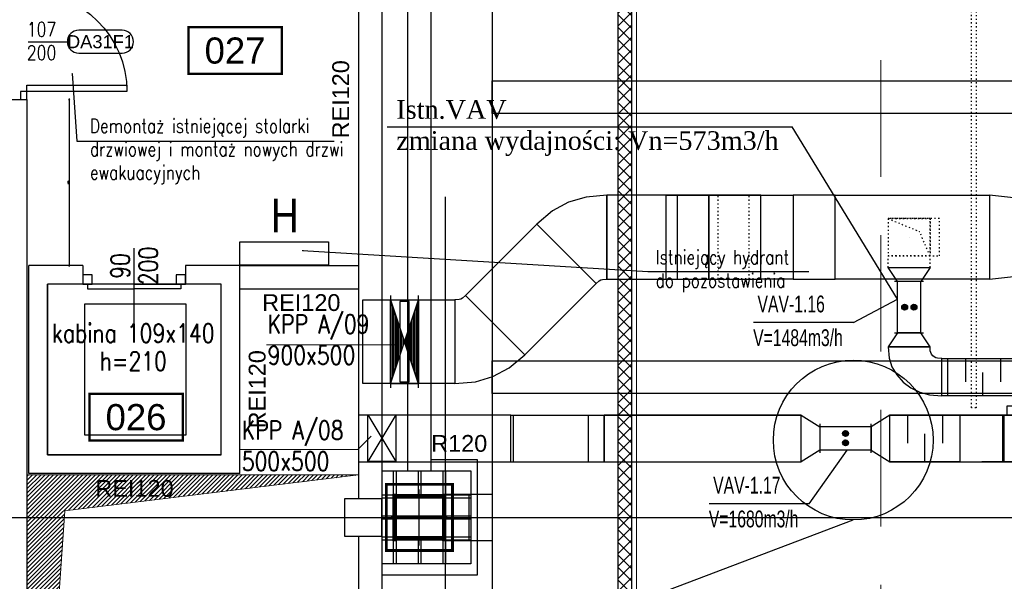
# Model space of a CAD drawing. Header units: centimetres. Extents: x -228435 to 46820, y -89367 to 152985.
# Tile 121 of 256: x -62818 to -52269, y 40314 to 46336. Entities that reach past the tile are written whole.
import ezdxf
from ezdxf.enums import TextEntityAlignment as Align

# ---------------------------------------------------------------- set-up
doc = ezdxf.new("R2010")
doc.units = ezdxf.units.CM
doc.header["$LTSCALE"] = 50
doc.header["$PDMODE"] = 35
doc.header["$PDSIZE"] = 0.1
for name, pattern in [('Balustrady$0$DASHED', [0.75, 0.5, -0.25]), ('CADVENT_HIDDEN', [0.8, 0.25, -0.55]), ('Kondygnacja  -0_5$0$HIDDEN', [9.525, 6.35, -3.175]), ('Kondygnacja  -0_5$0$HIDDEN2', [4.7625, 3.175, -1.5875]), ('Osie rzutów$0$DASHDOT2', [12.7, 6.35, -3.175, 0, -3.175])]:
    doc.linetypes.add(name, pattern=pattern)
doc.layers.get('0').update_dxf_attribs({"color": 8})
doc.layers.get('DEFPOINTS').update_dxf_attribs({"color": 8})
for name, color, linetype in [('01-103-Went PP_poziom-0_5$0$L_Nawiew', 250, 'Continuous'), ('ARCH_WIDOK_KONSTRUKCJA', 8, 'Continuous'), ('bgde-nawiewDETAILS', 1, 'Continuous'), ('bgde-nawiewEXP', 250, 'Continuous'), ('bgde-nawiewHIDDEN', 250, 'Continuous'), ('bgde-wywiewEXP', 250, 'Continuous'), ('bgde-wywiewHIDDEN', 250, 'Continuous'), ('bgde_redukcja', 250, 'Continuous'), ('bgde_tlumik', 250, 'Continuous'), ('bgde_VAV', 7, 'Continuous'), ('IS_zmiany 2024', 3, 'Continuous'), ('Kondygnacja  -0_5$0$ARCH_GK', 8, 'Continuous'), ('Kondygnacja  -0_5$0$ARCH_HYDRANTY', 8, 'Continuous'), ('Kondygnacja  -0_5$0$ARCH_INFO_ETYK_DRZWI', 8, 'Continuous'), ('Kondygnacja  -0_5$0$ARCH_INFO_ETYK_DRZWI_IST', 8, 'Continuous'), ('Kondygnacja  -0_5$0$ARCH_INFO_ODPORNOŚĆ OGNIOWA', 8, 'Continuous'), ('Kondygnacja  -0_5$0$ARCH_INFO_OPISY', 8, 'Continuous'), ('Kondygnacja  -0_5$0$ARCH_INFO_OPISY_IST', 8, 'Continuous'), ('Kondygnacja  -0_5$0$ARCH_KONSTR_POWYŻEJ RZUTU', 8, 'Kondygnacja  -0_5$0$HIDDEN'), ('Kondygnacja  -0_5$0$ARCH_KONSTR_POWYŻEJ RZUTU_IST', 8, 'Kondygnacja  -0_5$0$HIDDEN2'), ('Kondygnacja  -0_5$0$ARCH_MUROWANE_IST', 8, 'Continuous'), ('Kondygnacja  -0_5$0$ARCH_OKŁADZINA', 8, 'Continuous'), ('Kondygnacja  -0_5$0$ARCH_POMOCNICZE', 8, 'Continuous'), ('Kondygnacja  -0_5$0$ARCH_SŁUPY', 8, 'Continuous'), ('Kondygnacja  -0_5$0$ARCH_WIDOK_IST', 8, 'Continuous'), ('Kondygnacja  -0_5$0$ARCH_ŚLUSARKA_DRZWI', 8, 'Continuous'), ('Kondygnacja  -0_5$0$ARCH_ŚLUSARKA_DRZWI_IST', 8, 'Continuous'), ('Kondygnacja  -0_5$0$ARCH_ŻELBET_IST', 8, 'Continuous'), ('Osie rzutów$0$ARCH_INFO_OSIE_IST', 8, 'Osie rzutów$0$DASHDOT2'), ('Osie rzutów$0$ARCH_INFO_OSIE_OPISY_IST', 8, 'Continuous'), ('Pomieszczenia -05$0$ARCH_INFO_AREA_ETYKIETY_200', 8, 'Continuous')]:
    doc.layers.add(name, color=color, linetype=linetype)
for name, color, linetype, lineweight in [('bgde_klapy opis', 250, 'Continuous', 20), ('bgde_klapy p.poż.', 240, 'Continuous', 30), ('Kondygnacja  -0_5$0$ARCH_INFO_WYMIARY', 8, 'Continuous', 9), ('Kondygnacja  -0_5$0$ARCH_WIDOK', 8, 'Continuous', 13)]:
    doc.layers.add(name, color=color, linetype=linetype, lineweight=lineweight)
doc.styles.add('Kondygnacja  -0_5$0$Arial', font='ARIAL.TTF')
doc.styles.add('Kondygnacja  -0_5$0$EtykietaPow01', font='ARIALN.TTF')
doc.styles.add('Kondygnacja  -0_5$0$Romans', font='Romans.shx', dxfattribs={"width": 0.7})
doc.styles.add('Kondygnacja  -0_5$0$ROMANS-50-CM', font='romans.shx', dxfattribs={"width": 0.8, "height": 10})
doc.styles.add('Kondygnacja  -0_5$0$Standard', font='txt')
doc.styles.add('Pomieszczenia -05$0$Arial', font='ARIAL.TTF')
doc.styles.add('st rom', font='Romans.shx', dxfattribs={"width": 0.8})
doc.dimstyles.new('Kondygnacja  -0_5$0$ISO-25', dxfattribs={"dimtxt": 2.5, "dimasz": 2.5, "dimexe": 1.25, "dimexo": 0.625, "dimtad": 1, "dimtxsty": 'Kondygnacja  -0_5$0$Standard', "dimcen": 2.5, "dimadec": 0, "dimazin": 0, "dimtfac": 1, "dimtmove": 0, "dimatfit": 3, "dimfxl": 1, "dimarcsym": 0})
doc.dimstyles.new('Kondygnacja  -0_5$0$Wymiary 1-100', dxfattribs={"dimtxt": 12, "dimasz": 10, "dimexe": 5, "dimexo": 0, "dimgap": 4, "dimtad": 1, "dimrnd": 0.5, "dimzin": 12, "dimdsep": 46, "dimtxsty": 'Kondygnacja  -0_5$0$Romans', "dimblk": 'Kondygnacja  -0_5$0$_Oblique', "dimcen": 10, "dimdle": 10, "dimclrt": 55, "dimazin": 0, "dimtfac": 1, "dimtmove": 1, "dimatfit": 3, "dimfxl": 8, "dimfxlon": 1, "dimtolj": 1, "dimtzin": 0, "dimarcsym": 0})
pattern_1 = [(45, (-6220.6425, -6150), (-0.67351921, 0.67351921), [])]

# ---------------------------------------------------------------- blocks, each defined once
blk = doc.blocks.new('Osie rzutów')
at = {"layer": 'Osie rzutów$0$ARCH_INFO_OSIE_IST', "ltscale": 10}
for p, q in [((6200, 12510), (6200, 4800)), ((6200, 12510), (6200, 4571.18)), ((6260, 12510), (6260, 4623.26)), ((6860, 12510), (6860, 4623.26)), ((6260, 8570), (6260, 8630)), ((4436.04, 8600), (15156.54, 8600)), ((6290, 8600), (6230, 8600))]:
    blk.add_line(p, q, dxfattribs=at)
blk = doc.blocks.new('Kondygnacja  -0_5$0$T-drzwi_prawe-200')
at = {"layer": 'Kondygnacja  -0_5$0$ARCH_INFO_ETYK_DRZWI'}
blk.add_line((0, 0), (60, 0), dxfattribs=at)
blk.add_lwpolyline([(143.7, 17.5), (77.5, 17.5, 1), (77.5, -17.5), (143.7, -17.5, 1)], format="xyb", close=True, dxfattribs=at)
at = {"layer": 'Kondygnacja  -0_5$0$ARCH_INFO_ETYK_DRZWI', "color": 1, "style": 'Kondygnacja  -0_5$0$Arial'}
blk.add_attdef('ADS_DRZWI:ODPORNOŚĆ_OGNIOWA', text='', height=20, rotation=90, dxfattribs=at).set_placement((-25.5, 0.1), align=Align.BOTTOM_CENTER)
at = {"layer": 'Kondygnacja  -0_5$0$ARCH_INFO_ETYK_DRZWI', "style": 'Kondygnacja  -0_5$0$Romans', "width": 0.8}
for tag, p in [('ADS_DRZWI:SZEROKOŚĆ', (20.5, 8)), ('ADS_DRZWI:WYSOKOŚĆ', (20.5, -28))]:
    blk.add_attdef(tag, text='', height=22, dxfattribs=at).set_placement(p, align=Align.CENTER)
at = {"layer": 'Kondygnacja  -0_5$0$ARCH_INFO_ETYK_DRZWI', "style": 'Kondygnacja  -0_5$0$Arial'}
blk.add_attdef('ADS_DRZWI:SYMBOL', text='', height=20, dxfattribs=at).set_placement((110.7, 0), align=Align.MIDDLE)
blk = doc.blocks.new('Kondygnacja  -0_5$0$_Dot')
at = {"color": 0, "linetype": 'ByBlock', "lineweight": -2}
blk.add_line((-0.5, 0), (-1, 0), dxfattribs=at)
at = {"color": 0, "linetype": 'ByBlock', "const_width": 0.5}
blk.add_lwpolyline([(-0.25, 0, 1), (0.25, 0, 1)], format="xyb", close=True, dxfattribs=at)
blk = doc.blocks.new('Kondygnacja  -0_5$0$_Oblique')
at = {"color": 0, "linetype": 'ByBlock', "lineweight": -2}
blk.add_line((-0.5, -0.5), (0.5, 0.5), dxfattribs=at)
blk = doc.blocks.new('*D148')
at = {"layer": 'DEFPOINTS', "color": 0}
for p in [(-59190, 47690), (5862, 47690), (6190, 43700)]:
    blk.add_point(p, dxfattribs=at)
at = {"layer": 'Kondygnacja  -0_5$0$ARCH_INFO_WYMIARY', "color": 0, "lineweight": -2}
for p, q in [((5854, 47690), (5867, 47690)), ((5862, 43690), (5862, 47700)), ((5870, 43700), (5857, 43700))]:
    blk.add_line(p, q, dxfattribs=at)
at = {"layer": 'Kondygnacja  -0_5$0$ARCH_INFO_WYMIARY', "color": 0, "lineweight": -2, "xscale": 10, "yscale": 10, "zscale": 10}
for p, rotation in [((5862, 47690), 90), ((5862, 43700), 270)]:
    blk.add_blockref('Kondygnacja  -0_5$0$_Oblique', p, dxfattribs=dict(at, rotation=rotation))
at = {"layer": 'Kondygnacja  -0_5$0$ARCH_INFO_WYMIARY', "color": 55, "insert": (5852, 45695), "char_height": 12, "attachment_point": 5, "rotation": 90, "style": 'Kondygnacja  -0_5$0$Romans'}
blk.add_mtext('\\A1;3990', dxfattribs=at)
blk = doc.blocks.new('*D149')
at = {"layer": 'DEFPOINTS', "color": 0}
for p in [(-62740, 45480), (-62286, 45480), (-62720, 43700)]:
    blk.add_point(p, dxfattribs=at)
at = {"layer": 'Kondygnacja  -0_5$0$ARCH_INFO_WYMIARY', "color": 0, "lineweight": -2}
for p, q in [((-62294, 45480), (-62281, 45480)), ((-62286, 43690), (-62286, 45490)), ((-62294, 43700), (-62281, 43700))]:
    blk.add_line(p, q, dxfattribs=at)
at = {"layer": 'Kondygnacja  -0_5$0$ARCH_INFO_WYMIARY', "color": 0, "lineweight": -2, "xscale": 10, "yscale": 10, "zscale": 10}
for p, rotation in [((-62286, 45480), 90), ((-62286, 43700), 270)]:
    blk.add_blockref('Kondygnacja  -0_5$0$_Oblique', p, dxfattribs=dict(at, rotation=rotation))
at = {"layer": 'Kondygnacja  -0_5$0$ARCH_INFO_WYMIARY', "color": 55, "insert": (-62296, 44590), "char_height": 12, "attachment_point": 5, "rotation": 90, "style": 'Kondygnacja  -0_5$0$Romans'}
blk.add_mtext('\\A1;1780', dxfattribs=at)
blk = doc.blocks.new('Kondygnacja  -0_5$0$słup 6.8.41')
at = {"layer": 'Kondygnacja  -0_5$0$ARCH_SŁUPY'}
h = blk.add_hatch(dxfattribs=at)
h.set_pattern_fill('ANSI31', color=256, scale=0.3, style=0)
h.set_pattern_definition(pattern_1)
h.paths.add_polyline_path([(14.8, 75), (11.8, 75), (11.8, 25), (14.8, 25)])
h = blk.add_hatch(dxfattribs=at)
h.set_pattern_fill('ANSI31', color=256, scale=0.3, style=0)
h.set_pattern_definition(pattern_1)
h.paths.add_polyline_path([(64.8, 71), (64.8, 74), (14.8, 74), (14.8, 71)])
h = blk.add_hatch(dxfattribs=at)
h.set_pattern_fill('ANSI31', color=256, scale=0.3, style=0)
h.set_pattern_definition(pattern_1)
h.paths.add_polyline_path([(67.8, 75), (64.8, 75), (64.8, 25), (67.8, 25)])
h = blk.add_hatch(dxfattribs=at)
h.set_pattern_fill('ANSI31', color=256, scale=0.3, style=0)
h.set_pattern_definition(pattern_1)
h.paths.add_polyline_path([(64.8, 48.5), (64.8, 51.5), (14.8, 51.5), (14.8, 48.5)])
h = blk.add_hatch(dxfattribs=at)
h.set_pattern_fill('ANSI31', color=256, scale=0.3, style=0)
h.set_pattern_definition(pattern_1)
h.paths.add_polyline_path([(64.8, 26), (64.8, 29), (14.8, 29), (14.8, 26)])
at = {"layer": 'Kondygnacja  -0_5$0$ARCH_POMOCNICZE'}
blk.add_lwpolyline([(94.8, 100), (94.8, 0), (-0.2, 0), (-0.2, 100)], close=True, dxfattribs=at)
for points in [[(11.8, 100), (11.8, 75)], [(14.8, 100), (14.8, 75)], [(38.3, 100), (38.3, 74)], [(41.3, 100), (41.3, 74)], [(64.8, 100), (64.8, 75)], [(67.8, 100), (67.8, 75)], [(-0.2, 74), (11.8, 74)], [(67.8, 74), (94.8, 74)], [(-0.2, 71), (11.8, 71)], [(67.8, 71), (94.8, 71)], [(-0.2, 51.5), (11.8, 51.5)], [(-0.2, 48.5), (11.8, 48.5)], [(67.8, 51.5), (94.8, 51.5)], [(67.8, 48.5), (94.8, 48.5)], [(-0.2, 29), (11.8, 29)], [(-0.2, 26), (11.8, 26)], [(11.8, 25), (11.8, 0)], [(14.8, 25), (14.8, 0)], [(38.3, 26), (38.3, 0)], [(41.3, 26), (41.3, 0)], [(64.8, 25), (64.8, 0)], [(67.8, 29), (94.8, 29)], [(67.8, 26), (94.8, 26)], [(67.8, 25), (67.8, 0)]]:
    blk.add_lwpolyline(points, dxfattribs=at)
at = {"layer": 'Kondygnacja  -0_5$0$ARCH_SŁUPY'}
for p, q in [((14.8, 51.5), (64.8, 51.5)), ((64.8, 48.5), (14.8, 48.5))]:
    blk.add_line(p, q, dxfattribs=at)
at = {"layer": 'Kondygnacja  -0_5$0$ARCH_SŁUPY', "const_width": 3}
blk.add_lwpolyline([(4.3, 85.5), (75.3, 85.5), (75.3, 14.5), (4.3, 14.5)], close=True, dxfattribs=at)
at = {"layer": 'Kondygnacja  -0_5$0$ARCH_SŁUPY'}
for points in [[(11.8, 75), (14.8, 75), (14.8, 25), (11.8, 25)], [(64.8, 75), (67.8, 75), (67.8, 25), (64.8, 25)]]:
    blk.add_lwpolyline(points, close=True, dxfattribs=at)
for points in [[(64.8, 74), (14.8, 74)], [(14.8, 71), (64.8, 71)], [(64.8, 29), (14.8, 29)], [(14.8, 26), (64.8, 26)]]:
    blk.add_lwpolyline(points, dxfattribs=at)
blk = doc.blocks.new('Kondygnacja  -0_5$0$konstrukcja istniejąca -0.5')
at = {"layer": 'Kondygnacja  -0_5$0$ARCH_KONSTR_POWYŻEJ RZUTU_IST', "ltscale": 10}
for p, q in [((6288.5, 4975), (6288.5, 12225)), ((6288.5, 8575), (6288.5, 8625)), ((6288.5, 8625), (6338.5, 8625)), ((6338.5, 8575), (6288.5, 8575))]:
    blk.add_line(p, q, dxfattribs=at)
for points in [[(6338.5, 9775), (6338.5, 8625)], [(7382, 9032.9), (6338.5, 9032.9), (6338.5, 9067.9), (7382, 9067.9)], [(6313.5, 8625), (6313.5, 8575)], [(6338.5, 8625), (6338.5, 8575)], [(6338.5, 8575), (6338.5, 7425)]]:
    blk.add_lwpolyline(points, dxfattribs=at)
at = {"layer": 'Kondygnacja  -0_5$0$ARCH_KONSTR_POWYŻEJ RZUTU_IST', "ltscale": 10, "elevation": 0}
blk.add_lwpolyline([(7382, 8732.9), (6338.5, 8732.9), (6338.5, 8767.9), (7382, 8767.9)], dxfattribs=at)
blk = doc.blocks.new('Pomieszczenia -05$0$etykieta_numer')
at = {"color": 0, "linetype": 'ByBlock', "const_width": 2.44}
blk.add_lwpolyline([(-50, -50), (-50, 0), (50, 0), (50, -50)], close=True, dxfattribs=at)
at = {"color": 0, "linetype": 'ByBlock', "style": 'Pomieszczenia -05$0$Arial'}
blk.add_attdef('AECAREA:NUMBER', text='', height=28, dxfattribs=at).set_placement((0, -25), align=Align.MIDDLE)
blk = doc.blocks.new('06')
at = {"layer": 'bgde_VAV', "color": 3, "linetype": 'Continuous', "lineweight": -2}
for p, q in [((-54870, 68405), (-54870, 68375)), ((-54870, 68375), (-54870, 68125)), ((-54320, 68375), (-54320, 68405)), ((-54320, 68125), (-54320, 68375)), ((-54870, 68125), (-54870, 68095)), ((-54320, 68095), (-54320, 68125))]:
    blk.add_line(p, q, dxfattribs=at)
at = {"layer": 'bgde_VAV', "color": 3, "linetype": 'ByBlock', "lineweight": -2}
for p, q in [((-54320, 68375), (-54870, 68375)), ((-54320, 68125), (-54870, 68125))]:
    blk.add_line(p, q, dxfattribs=at)
at = {"layer": 'bgde_VAV', "color": 3, "linetype": 'Continuous', "lineweight": -3}
for p, q in [((-54595, 68303), (-54627, 68303)), ((-54595, 68303), (-54626, 68313)), ((-54595, 68303), (-54626, 68293)), ((-54595, 68303), (-54621, 68322)), ((-54595, 68303), (-54621, 68284)), ((-54595, 68303), (-54614, 68329)), ((-54595, 68303), (-54614, 68277)), ((-54595, 68303), (-54605, 68334)), ((-54595, 68303), (-54605, 68273)), ((-54595, 68303), (-54595, 68335)), ((-54595, 68303), (-54585, 68334)), ((-54595, 68303), (-54576, 68329)), ((-54595, 68303), (-54569, 68322)), ((-54595, 68303), (-54565, 68313)), ((-54595, 68303), (-54563, 68303)), ((-54595, 68303), (-54565, 68293)), ((-54595, 68303), (-54569, 68284)), ((-54595, 68303), (-54576, 68277)), ((-54595, 68303), (-54585, 68273)), ((-54595, 68303), (-54595, 68271)), ((-54595, 68203), (-54627, 68203)), ((-54595, 68203), (-54626, 68213)), ((-54595, 68203), (-54626, 68193)), ((-54595, 68203), (-54621, 68222)), ((-54595, 68203), (-54621, 68184)), ((-54595, 68203), (-54614, 68229)), ((-54595, 68203), (-54614, 68177)), ((-54595, 68203), (-54605, 68234)), ((-54595, 68203), (-54605, 68173)), ((-54595, 68203), (-54595, 68235)), ((-54595, 68203), (-54585, 68234)), ((-54595, 68203), (-54576, 68229)), ((-54595, 68203), (-54569, 68222)), ((-54595, 68203), (-54565, 68213)), ((-54595, 68203), (-54563, 68203)), ((-54595, 68203), (-54565, 68193)), ((-54595, 68203), (-54569, 68184)), ((-54595, 68203), (-54576, 68177)), ((-54595, 68203), (-54585, 68173)), ((-54595, 68203), (-54595, 68171))]:
    blk.add_line(p, q, dxfattribs=at)
for centre in [(-54595, 68303), (-54595, 68203)]:
    blk.add_ellipse(centre, major_axis=(32, 0), ratio=1, start_param=-1.570796, end_param=4.712389, dxfattribs=at)
blk = doc.blocks.new('*U496')
at = {"color": 0, "linetype": 'ByBlock', "lineweight": -2, "extrusion": (-1, -2.22045e-16, -1.55431e-15)}
blk.add_circle((0, 0), 0.05, dxfattribs=at)
blk = doc.blocks.new('*U501')
at = {"linetype": 'Continuous', "lineweight": -2}
for p, q in [((-150, 450), (-150, 495)), ((-150, -450), (-150, 450)), ((150, 495), (150, 450)), ((150, 450), (150, -450)), ((-150, -495), (-150, -450)), ((150, -450), (150, -495))]:
    blk.add_line(p, q, dxfattribs=at)
at = {"linetype": 'Continuous', "lineweight": -3}
for p, q in [((-150, -450), (150, 450)), ((150, -450), (-150, 450)), ((-142.875, -428.625), (-142.875, 428.625)), ((-50, 430), (50, 430)), ((-50, -430), (-50, 430)), ((50, 430), (50, -430)), ((142.875, -428.625), (142.875, 428.625)), ((-127, -381), (-127, 381)), ((-111.125, -333.375), (-111.125, 333.375)), ((111.125, -333.375), (111.125, 333.375)), ((127, -381), (127, 381)), ((-95.25, -285.75), (-95.25, 285.75)), ((-79.375, -238.125), (-79.375, 238.125)), ((79.375, -238.125), (79.375, 238.125)), ((95.25, -285.75), (95.25, 285.75)), ((-63.5, -190.5), (-63.5, 190.5)), ((-47.625, -142.875), (-47.625, 142.875)), ((47.625, -142.875), (47.625, 142.875)), ((63.5, -190.5), (63.5, 190.5)), ((-31.75, -95.25), (-31.75, 95.25)), ((-15.875, -47.625), (-15.875, 47.625)), ((15.875, -47.625), (15.875, 47.625)), ((31.75, -95.25), (31.75, 95.25)), ((50, -430), (-50, -430))]:
    blk.add_line(p, q, dxfattribs=at)
at = {"color": 0, "linetype": 'ByBlock', "lineweight": -2}
for p, q in [((150, 450), (-150, 450)), ((-150, -450), (150, -450))]:
    blk.add_line(p, q, dxfattribs=at)
blk = doc.blocks.new('t16')
at = {"layer": 'bgde_tlumik'}
for p, q in [((-52686, 42704), (-52686, 42454)), ((-52311, 42704), (-52311, 42454)), ((-52499, 42304), (-52499, 42554))]:
    blk.add_line(p, q, dxfattribs=at)
blk.add_lwpolyline([(-52874, 42704), (-52124, 42704), (-52124, 42304), (-52874, 42304)], close=True, dxfattribs=at)
blk = doc.blocks.new('t17')
at = {"layer": 'bgde_tlumik'}
for p, q in [((-53308, 42096), (-53308, 41796)), ((-52933, 42096), (-52933, 41796)), ((-53121, 41596), (-53121, 41896))]:
    blk.add_line(p, q, dxfattribs=at)
blk.add_lwpolyline([(-53496, 42096), (-52746, 42096), (-52746, 41596), (-53496, 41596)], close=True, dxfattribs=at)

msp = doc.modelspace()

# ---------------------------------------------------------------- hatches: boundary and pattern name
at = {"layer": 'Kondygnacja  -0_5$0$ARCH_GK', "linetype": 'Continuous', "lineweight": -3}
h = msp.add_hatch(dxfattribs=at)
h.set_pattern_fill('ANSI37', color=256, scale=30, style=0)
h.set_pattern_definition([(45, (-121140, -45000), (-67.35192, 67.35192), []), (135, (-121140, -45000), (-67.35192, -67.35192), [])])
h.paths.add_polyline_path([(-56410, 4850), (-56260, 4850), (-56260, 53640), (-56376.667, 53640), (-56410, 53540)], flags=0)
h.paths.add_polyline_path([(-56410, 53740), (-56376.667, 53640), (-56260, 53640), (-56260, 56010), (-56410, 56160)], flags=0)
at = {"layer": 'Kondygnacja  -0_5$0$ARCH_WIDOK'}
h = msp.add_hatch(dxfattribs=at)
h.set_pattern_fill('ANSI31', color=256, scale=10, angle=-180, style=0)
h.set_pattern_definition([(225, (-121140, -26345), (22.45064, -22.45064), [])])
h.paths.add_polyline_path([(-62740, 35200), (-62740, 41455), (-59190, 41455), (-62335.997, 41070.735)])

# ---------------------------------------------------------------- linework, layer by layer
at = {"linetype": 'Balustrady$0$DASHED', "lineweight": 20, "ltscale": 50}
msp.add_lwpolyline([(-53592.361, 52511.025), (-51070.214, 52511.025), (-51070.214, 5276.785), (-53592.361, 5276.785)], close=True, dxfattribs=at)
at = {"layer": 'ARCH_WIDOK_KONSTRUKCJA', "linetype": 'CADVENT_HIDDEN', "elevation": 0}
msp.add_lwpolyline([(-52572.2, 42174.984), (-52622.2, 42174.984), (-52622.2, 51824.984), (-52572.2, 51824.984)], close=True, dxfattribs=at)
at = {"layer": 'bgde-nawiewDETAILS', "linetype": 'CADVENT_HIDDEN', "extrusion": (1, 0, 0)}
for p in [(-53515.067, 44203.908), (-53065.067, 43803.908)]:
    msp.add_line(p, (-53177.567, 44063.908), dxfattribs=at)
at = {"layer": 'bgde-nawiewEXP', "linetype": 'Continuous'}
for points in [[(-57279.017, 44143.337), (-56642.621, 43506.941), (-56609.789, 43537.056), (-56592.499, 43546.297), (-56573.738, 43551.988), (-56529.228, 43553.91), (-56529.237, 44453.91), (-56749.319, 44434.695), (-56936.914, 44377.789), (-57109.802, 44285.378)], [(-56529.233, 44453.908), (-56529.233, 43553.908), (-55893.228, 43553.908), (-55893.228, 44453.908)], [(-54879.053, 43553.774), (-54879.053, 44453.774), (-54531.999, 44453.774), (-54531.999, 43553.774)], [(-54531.999, 43553.774), (-54081.999, 43553.774), (-54081.999, 44453.774), (-54531.999, 44453.774)], [(-54081.999, 43553.774), (-54081.999, 44453.774), (-52428.018, 44453.774), (-52428.018, 43553.774), (-51978.018, 43603.774), (-51978.018, 44403.774), (-52428.018, 44453.774), (-52428.018, 43553.774)], [(-58041.988, 43380.366), (-57405.592, 42743.969), (-56642.621, 43506.941), (-57279.017, 44143.337)], [(-53065.067, 43678.908), (-53165.069, 43529.047), (-53415.069, 43529.047), (-53515.067, 43678.908)], [(-58155.377, 42433.399), (-57935.285, 42452.613), (-57747.69, 42509.52), (-57574.802, 42601.93), (-57405.594, 42743.964), (-58041.983, 43380.367), (-58074.815, 43350.253), (-58092.105, 43341.011), (-58110.866, 43335.32), (-58155.377, 43333.399)], [(-59140.573, 42433.399), (-59140.573, 43333.399), (-58155.377, 43333.399), (-58155.377, 42433.399)], [(-53065.067, 42829.048), (-53165.069, 42979.047), (-53415.069, 42979.047), (-53515.071, 42829.048)], [(-53515.071, 42829.046), (-53504.502, 42708.255), (-53473.204, 42614.05), (-53422.378, 42527.23), (-53353.978, 42451.132), (-53270.633, 42388.68), (-53175.544, 42342.274), (-53072.368, 42313.697), (-52940.067, 42304.048), (-52940.067, 42704.048), (-52984.577, 42705.97), (-53003.337, 42711.66), (-53020.626, 42720.902), (-53035.78, 42733.338), (-53048.217, 42748.492), (-53057.458, 42765.782), (-53063.149, 42784.542), (-53065.071, 42829.05), (-53290.071, 42829.048)], [(-52940.067, 42304.048), (-52940.067, 42704.048), (-51989.989, 42704.048), (-51989.989, 42304.048)]]:
    msp.add_lwpolyline(points, close=True, dxfattribs=at)
for points in [[(-55893.231, 43553.908), (-55893.231, 43553.868), (-55769.126, 43553.859), (-55769.126, 44453.859), (-55893.231, 44453.868)], [(-55893.228, 44453.901), (-55893.226, 44453.934), (-55336.113, 44453.892), (-55769.126, 44453.859)], [(-55769.126, 43553.859), (-55769.126, 44453.859), (-55336.113, 44453.892), (-55003.156, 44453.816), (-55436.168, 44453.784), (-55436.168, 43553.784), (-54879.056, 43553.742), (-54879.053, 43553.774)], [(-55769.126, 43553.859), (-55436.168, 43553.784), (-55436.168, 44453.784), (-54879.056, 44453.742), (-54879.051, 44453.807), (-55003.156, 44453.816), (-55436.168, 44453.784), (-55769.126, 44453.859)], [(-54879.056, 43553.742), (-54879.056, 44453.742)], [(-54879.051, 44453.774), (-54879.051, 44453.807)], [(-53515.067, 43678.908), (-53515.067, 43678.908), (-53065.067, 43678.908), (-53065.067, 43678.908)], [(-54879.053, 43553.774), (-54879.056, 43553.742)]]:
    msp.add_lwpolyline(points, dxfattribs=at)
at = {"layer": 'bgde-nawiewHIDDEN', "linetype": 'CADVENT_HIDDEN'}
for points in [[(-55893.231, 43553.908), (-55893.231, 44453.868), (-55893.228, 44453.901)], [(-55769.126, 43553.859), (-55336.113, 43553.892), (-55336.113, 44453.892)], [(-55436.168, 43553.784), (-55003.156, 43553.816), (-55003.156, 44453.816)], [(-54879.053, 43553.774), (-54879.051, 43553.807), (-54879.051, 44453.774)], [(-53515.067, 44203.908), (-53515.067, 44203.911), (-53065.067, 44203.911), (-53065.067, 43803.911), (-53515.067, 43803.911), (-53515.067, 43803.908)], [(-53515.067, 44203.908), (-53515.067, 43803.911)], [(-53515.067, 43801.989), (-53515.067, 43803.908), (-52965.067, 43803.908), (-52965.067, 44203.908), (-53515.067, 44203.908), (-53515.067, 43803.908), (-53515.067, 43803.911)], [(-53515.067, 43678.908), (-53065.067, 43678.908), (-53065.067, 43803.911)], [(-53515.067, 43803.908), (-53515.067, 43801.989)], [(-53515.067, 43678.908), (-53515.067, 43801.989)], [(-53515.067, 43678.908), (-53515.067, 43678.908), (-53065.067, 43678.908), (-53065.067, 43678.908)]]:
    msp.add_lwpolyline(points, dxfattribs=at)
for points in [[(-54879.053, 44453.774), (-54879.053, 44453.774)], [(-53515.067, 43803.908), (-53065.067, 43803.908), (-53065.067, 44203.908), (-53515.067, 44203.908)], [(-54879.053, 43553.774), (-54879.053, 43553.774)]]:
    msp.add_lwpolyline(points, close=True, dxfattribs=at)
at = {"layer": 'bgde-wywiewEXP', "linetype": 'Continuous'}
for points in [[(-53495.651, 41596.494), (-52283.836, 41596.494), (-52283.836, 42096.494), (-52273.836, 42096.494), (-52273.836, 41596.494), (-51615.003, 41596.494), (-51615.003, 42096.494), (-52240.003, 42096.494), (-52240.003, 42196.494), (-51640.003, 42196.494), (-51640.003, 42096.494)], [(-57556.938, 41596.494), (-57556.938, 42096.494), (-56557.428, 42096.494), (-56557.428, 41596.494), (-56557.428, 42096.494), (-54445.651, 42096.494)], [(-57526.938, 41596.494), (-57526.938, 42096.494)], [(-56725.772, 41596.494), (-56725.772, 42096.494)], [(-54445.651, 42096.494), (-56557.428, 42096.494)], [(-53495.651, 42096.494), (-52283.836, 42096.494)], [(-52283.836, 42096.494), (-53495.651, 42096.494)], [(-52283.836, 41596.494), (-52273.836, 41596.494), (-52273.836, 42096.494), (-51640.003, 42096.494)], [(-57556.938, 41596.494), (-54445.651, 41596.494)]]:
    msp.add_lwpolyline(points, dxfattribs=at)
for points in [[(-59190.003, 41596.494), (-57556.938, 41596.494), (-57556.938, 42096.494), (-59190.003, 42096.494)], [(-54445.651, 42096.494), (-54245.651, 41971.494), (-54245.651, 41721.494), (-54445.651, 41596.494)], [(-53495.651, 42096.494), (-53695.651, 41971.494), (-53695.651, 41721.494), (-53495.651, 41596.494)]]:
    msp.add_lwpolyline(points, close=True, dxfattribs=at)
at = {"layer": 'bgde-wywiewHIDDEN', "linetype": 'CADVENT_HIDDEN'}
msp.add_lwpolyline([(-52283.836, 41596.494), (-52283.836, 42096.494)], dxfattribs=at)
at = {"layer": 'bgde_klapy opis'}
for p, q in [((-60175.336, 42848.197), (-58758.826, 42848.197)), ((-59195.12, 41726.909), (-59051.508, 41870.521)), ((-60462.738, 41726.909), (-59195.12, 41726.909))]:
    msp.add_line(p, q, dxfattribs=at)
at = {"layer": 'bgde_klapy p.poż.'}
for p, q in [((-58844.638, 43333.141, 43.71), (-58544.638, 42433.141, 43.71)), ((-58844.638, 42433.141, 43.71), (-58544.638, 43333.141, 43.71)), ((-59087.932, 42097.938, -457.769), (-58787.932, 41597.938, -457.769)), ((-58787.932, 42097.938, -457.769), (-59087.932, 41597.938, -457.769))]:
    msp.add_line(p, q, dxfattribs=at)
for points, elevation in [([(-58844.638, 43333.141), (-58544.638, 43333.141), (-58544.638, 42433.141), (-58844.638, 42433.141)], 43.71), ([(-59087.932, 42097.938), (-58787.932, 42097.938), (-58787.932, 41597.938), (-59087.932, 41597.938)], -457.769)]:
    msp.add_lwpolyline(points, close=True, dxfattribs=dict(at, elevation=elevation))
at = {"layer": 'bgde_VAV'}
for p, q in [((-53883.327, 43089.818, 21.417), (-53415.069, 43338.93)), ((-53883.327, 43089.818, 21.417), (-54956.507, 43089.818, 21.417)), ((-54358.489, 41146.645), (-53952.069, 41721.494)), ((-54358.489, 41146.645), (-55431.67, 41146.645))]:
    msp.add_line(p, q, dxfattribs=at)
at = {"layer": 'IS_zmiany 2024', "color": 2}
for p, q in [((-58882.457, 45186.204, 0), (-54542.75, 45186.204, 0)), ((-53415.069, 43338.93), (-54542.75, 45186.204, 0)), ((-59608.932, 38807.816), (-53887.669, 40972.117))]:
    msp.add_line(p, q, dxfattribs=at)
at = {"layer": 'IS_zmiany 2024', "color": 5, "lineweight": 35}
for p, q in [((-52510, 42096.494), (-45561.351, 42096.494)), ((-52510, 41596.494), (-50700, 41596.494))]:
    msp.add_line(p, q, dxfattribs=at)
at = {"layer": 'IS_zmiany 2024', "color": 1}
msp.add_circle((-53887.669, 41828.314), 856.197, dxfattribs=at)
at = {"layer": 'Kondygnacja  -0_5$0$ARCH_GK', "linetype": 'Continuous', "lineweight": -3}
for p, q in [((-56260, 4850), (-56260, 56010)), ((-56410, 53540), (-56410, 4850))]:
    msp.add_line(p, q, dxfattribs=at)
at = {"layer": 'Kondygnacja  -0_5$0$ARCH_HYDRANTY', "elevation": 3300}
msp.add_lwpolyline([(-60460, 43705.401), (-60460, 43955.401), (-59510, 43955.401), (-59510, 43705.401)], close=True, dxfattribs=at)
at = {"layer": 'Kondygnacja  -0_5$0$ARCH_MUROWANE_IST', "ltscale": 4}
for p, q in [((-63050, 45480), (-62740, 45480)), ((-62740, 45480), (-62740, 39810)), ((-60460, 43700), (-59190, 43700)), ((-60460, 43450), (-59190, 43450)), ((-59190, 40800), (-59190, 35200)), ((-58940, 40800), (-58940, 35200))]:
    msp.add_line(p, q, dxfattribs=at)
at = {"layer": 'Kondygnacja  -0_5$0$ARCH_OKŁADZINA'}
msp.add_lwpolyline([(-58415, 41620), (-57915.391, 41620), (-57915.391, 40380), (-58940, 40380)], dxfattribs=at)
at = {"layer": 'Kondygnacja  -0_5$0$ARCH_WIDOK'}
msp.add_line((-56210, 55960), (-56210, 4850), dxfattribs=at)
msp.add_lwpolyline([(-62740, 35200), (-62740, 41455), (-59190, 41455), (-62335.997, 41070.735), (-62740, 35200)], dxfattribs=at)
at = {"layer": 'Kondygnacja  -0_5$0$ARCH_WIDOK_IST'}
for points in [[(-62520, 41670), (-60660, 41670), (-60660, 43500), (-62520, 43500)], [(-62124.383, 41885), (-61034.383, 41885), (-61034.383, 43285), (-62124.383, 43285)]]:
    msp.add_lwpolyline(points, close=True, dxfattribs=at)
at = {"layer": 'Kondygnacja  -0_5$0$ARCH_ŚLUSARKA_DRZWI', "linetype": 'Continuous', "lineweight": -3}
for points in [[(-62740, 45565), (-62740, 45635), (-61670, 45635), (-61670, 45565)], [(-62810, 45565), (-62810, 45480), (-62740, 45480), (-62740, 45565)]]:
    msp.add_lwpolyline(points, close=True, dxfattribs=at)
at = {"layer": 'Kondygnacja  -0_5$0$ARCH_ŚLUSARKA_DRZWI', "linetype": 'Continuous', "lineweight": -3, "extrusion": (0, 0, -1)}
msp.add_arc((62740, 45565), 1070, 90, 180, dxfattribs=at)
at = {"layer": 'Kondygnacja  -0_5$0$ARCH_ŚLUSARKA_DRZWI_IST'}
msp.add_line((-61590, 43062.191), (-61590, 43887.809), dxfattribs=at)
for points in [[(-62140, 43500), (-62040, 43500), (-62040, 43600), (-62140, 43600)], [(-61140, 43500), (-61040, 43500), (-61040, 43600), (-61140, 43600)], [(-62090, 43450), (-61590, 43450), (-61590, 43500), (-62090, 43500)], [(-61090, 43450), (-61590, 43450), (-61590, 43500), (-61090, 43500)]]:
    msp.add_lwpolyline(points, close=True, dxfattribs=at)
at = {"layer": 'Kondygnacja  -0_5$0$ARCH_ŻELBET_IST', "ltscale": 4}
for p, q in [((-58415, 52500), (-58415, 41500)), ((-58665, 50800), (-58665, 41500)), ((-59190, 46800), (-59190, 41200)), ((-58940, 46800), (-58940, 41200)), ((-62720, 41470), (-62720, 43700)), ((-62140, 43700), (-62720, 43700)), ((-62140, 43700), (-62140, 43500)), ((-60460, 43700), (-61040, 43700)), ((-61040, 43700), (-61040, 43500)), ((-60460, 41470), (-60460, 43700)), ((-62520, 41670), (-62520, 43500)), ((-62140, 43500), (-62520, 43500)), ((-60660, 43500), (-61040, 43500)), ((-60660, 41670), (-60660, 43500)), ((-60660, 41670), (-62520, 41670)), ((-60460, 41470), (-62720, 41470))]:
    msp.add_line(p, q, dxfattribs=at)
msp.add_lwpolyline([(-59340, 40800), (-58940, 40800), (-58940, 41200), (-59340, 41200)], close=True, dxfattribs=at)

# ---------------------------------------------------------------- block references
at = {"layer": '01-103-Went PP_poziom-0_5$0$L_Nawiew', "extrusion": (1.77636e-15, -1, -1.55431e-15), "rotation": 270}
msp.add_blockref('*U496', (-53289.991, 557.547, -44003.908), dxfattribs=at)
at = {"layer": '01-103-Went PP_poziom-0_5$0$L_Nawiew', "extrusion": (-1.22465e-16, 0, -1)}
msp.add_blockref('*U501', (58694.638, 42883.141, -43.71), dxfattribs=at)
at = {"layer": 'bgde_redukcja', "rotation": 270}
msp.add_blockref('06', (-121540.034, -11341.048), dxfattribs=at)
at = {"layer": 'bgde_redukcja'}
msp.add_blockref('06', (624.444, -26403.471), dxfattribs=at)
at = {"layer": 'bgde_tlumik'}
for name in ['t16', 't17']:
    msp.add_blockref(name, (0, 0), dxfattribs=at)
at = {"layer": 'Kondygnacja  -0_5$0$ARCH_INFO_ETYK_DRZWI', "linetype": 'Continuous', "lineweight": -3, "xscale": 7, "yscale": 7, "zscale": 7}
msp.add_blockref('Kondygnacja  -0_5$0$T-drzwi_prawe-200', (-62727.622, 46100), dxfattribs=at).add_auto_attribs({'ADS_DRZWI:ODPORNOŚĆ_OGNIOWA': 'EI30', 'ADS_DRZWI:SZEROKOŚĆ': '107', 'ADS_DRZWI:SYMBOL': 'DA31F1', 'ADS_DRZWI:WYSOKOŚĆ': '200'})
at = {"layer": 'Kondygnacja  -0_5$0$ARCH_KONSTR_POWYŻEJ RZUTU', "xscale": 10, "yscale": 10, "zscale": 10}
msp.add_blockref('Kondygnacja  -0_5$0$konstrukcja istniejąca -0.5', (-121140, -45000), dxfattribs=at)
at = {"layer": 'Kondygnacja  -0_5$0$ARCH_SŁUPY', "xscale": 10, "yscale": 10, "zscale": 10}
msp.add_blockref('Kondygnacja  -0_5$0$słup 6.8.41', (-58933.575, 40500), dxfattribs=at)
at = {"layer": 'Osie rzutów$0$ARCH_INFO_OSIE_OPISY_IST', "xscale": 10, "yscale": 10, "zscale": 10}
msp.add_blockref('Osie rzutów', (-121140, -45000), dxfattribs=at)
at = {"layer": 'Pomieszczenia -05$0$ARCH_INFO_AREA_ETYKIETY_200', "linetype": 'Continuous', "lineweight": -3, "xscale": 10, "yscale": 10, "zscale": 10}
for p, values in [((-60510.816, 46255.096), {'AECAREA:NUMBER': '027'}), ((-61571.579, 42324.57), {'AECAREA:NUMBER': '026'})]:
    msp.add_blockref('Pomieszczenia -05$0$etykieta_numer', p, dxfattribs=at).add_auto_attribs(values)

# ---------------------------------------------------------------- texts
at = {"layer": 'bgde_klapy opis', "char_height": 200, "attachment_point": 1, "style": 'st rom'}
for s, insert, width in [('KPP A/09\\P900x500', (-60161.843, 43172.764), 1816.21016), ('KPP A/08\\P500x500', (-60438.698, 42035.036), 1567.03575)]:
    msp.add_mtext(s, dxfattribs=dict(at, insert=insert, width=width))
at = {"layer": 'bgde_VAV', "width": 0.7}
for s, p in [('VAV-1.16', (-54913.564, 43198.121, 1941.417)), ('V=1484m3/h', (-54959.973, 42836.313, 1941.417)), ('VAV-1.17', (-55388.727, 41254.948, 1920)), ('V=1680m3/h', (-55435.136, 40893.14, 1920))]:
    msp.add_text(s, height=180, dxfattribs=at).set_placement(p)
at = {"layer": 'IS_zmiany 2024', "color": 2, "insert": (-58783.655, 45473.285, 7680), "char_height": 200, "width": 6261.14258, "attachment_point": 1}
msp.add_mtext('\\fTimes New Roman|b0|i0|c238|p18;\\A1;Istn.VAV\\Pzmiana wydajności: Vn=573m3/h', dxfattribs=at)
at = {"layer": 'Kondygnacja  -0_5$0$ARCH_HYDRANTY', "style": 'Kondygnacja  -0_5$0$EtykietaPow01'}
msp.add_attdef('H', text='001', height=360, dxfattribs=at).set_placement((-59977.303, 44236.998, 3300), align=Align.MIDDLE)
at = {"layer": 'Kondygnacja  -0_5$0$ARCH_INFO_ETYK_DRZWI_IST', "insert": (-61590, 43695.964), "char_height": 200, "width": 100, "attachment_point": 5, "rotation": 90, "line_spacing_factor": 0.9, "style": 'Kondygnacja  -0_5$0$ROMANS-50-CM'}
msp.add_mtext('90\\P200', dxfattribs=at)
at = {"layer": 'Kondygnacja  -0_5$0$ARCH_INFO_ODPORNOŚĆ OGNIOWA', "char_height": 180, "width": 533.32525, "attachment_point": 5, "rotation": 90, "style": 'Kondygnacja  -0_5$0$Arial'}
for insert in [(-59527.765, 45482.191), (-60423.114, 42373.345)]:
    msp.add_mtext('\\PREI120', dxfattribs=dict(at, insert=insert))
at = {"layer": 'Kondygnacja  -0_5$0$ARCH_INFO_ODPORNOŚĆ OGNIOWA', "char_height": 180, "width": 533.32525, "attachment_point": 5, "style": 'Kondygnacja  -0_5$0$Arial'}
for s, insert in [('\\PREI120', (-59801.143, 43451.497)), ('\\PR120', (-58109.458, 41941.838)), ('\\PREI120', (-61588.188, 41459.061))]:
    msp.add_mtext(s, dxfattribs=dict(at, insert=insert))
at = {"layer": 'Kondygnacja  -0_5$0$ARCH_INFO_OPISY', "char_height": 150, "width": 3005.23275, "attachment_point": 1, "style": 'Kondygnacja  -0_5$0$ROMANS-50-CM'}
for s, insert in [('Demontaż istniejącej stolarki drzwiowej i montaż nowych drzwi ewakuacyjnych', (-62065.877, 45272.169)), ('Istniejący hydrant\\Pdo pozostawienia', (-56003.888, 43863.942))]:
    msp.add_mtext(s, dxfattribs=dict(at, insert=insert))
at = {"layer": 'Kondygnacja  -0_5$0$ARCH_INFO_OPISY_IST', "insert": (-61601.186, 42824.927), "char_height": 200, "width": 1902.65834, "attachment_point": 5, "line_spacing_factor": 0.9, "style": 'Kondygnacja  -0_5$0$ROMANS-50-CM'}
msp.add_mtext('kabina 109x140\\Ph=210', dxfattribs=at)

# ---------------------------------------------------------------- dimensions: what is measured, and where the dimension line sits
at = {"layer": 'Kondygnacja  -0_5$0$ARCH_INFO_WYMIARY'}
for base, p1, p2, picture, middle in [((5862.405, 47690), (6190, 43700), (-59190, 47690), '*D148', (5852.405, 45695)), ((-62286.066, 45480), (-62720, 43700), (-62740, 45480), '*D149', (-62296.066, 44590))]:
    dim = msp.add_linear_dim(base=base, p1=p1, p2=p2, angle=90, dimstyle='Kondygnacja  -0_5$0$Wymiary 1-100', dxfattribs=at)
    dim.commit()
    dim.dimension.update_dxf_attribs({"geometry": picture, "text_midpoint": middle})

# ---------------------------------------------------------------- leaders
at = {"layer": 'Kondygnacja  -0_5$0$ARCH_INFO_OPISY'}
for points in [[(-62257.005, 45760.399), (-62206.456, 45034.226), (-59447.289, 45034.226)], [(-59789.266, 43861.095), (-56087.104, 43636.687), (-54362.187, 43636.687)]]:
    msp.add_leader(points, dimstyle='Kondygnacja  -0_5$0$ISO-25', override={"dimscale": 5, "dimasz": 2, "dimtad": 0, "dimldrblk": 'Kondygnacja  -0_5$0$_Dot'}, dxfattribs=at)

doc.saveas('drawing.dxf')
